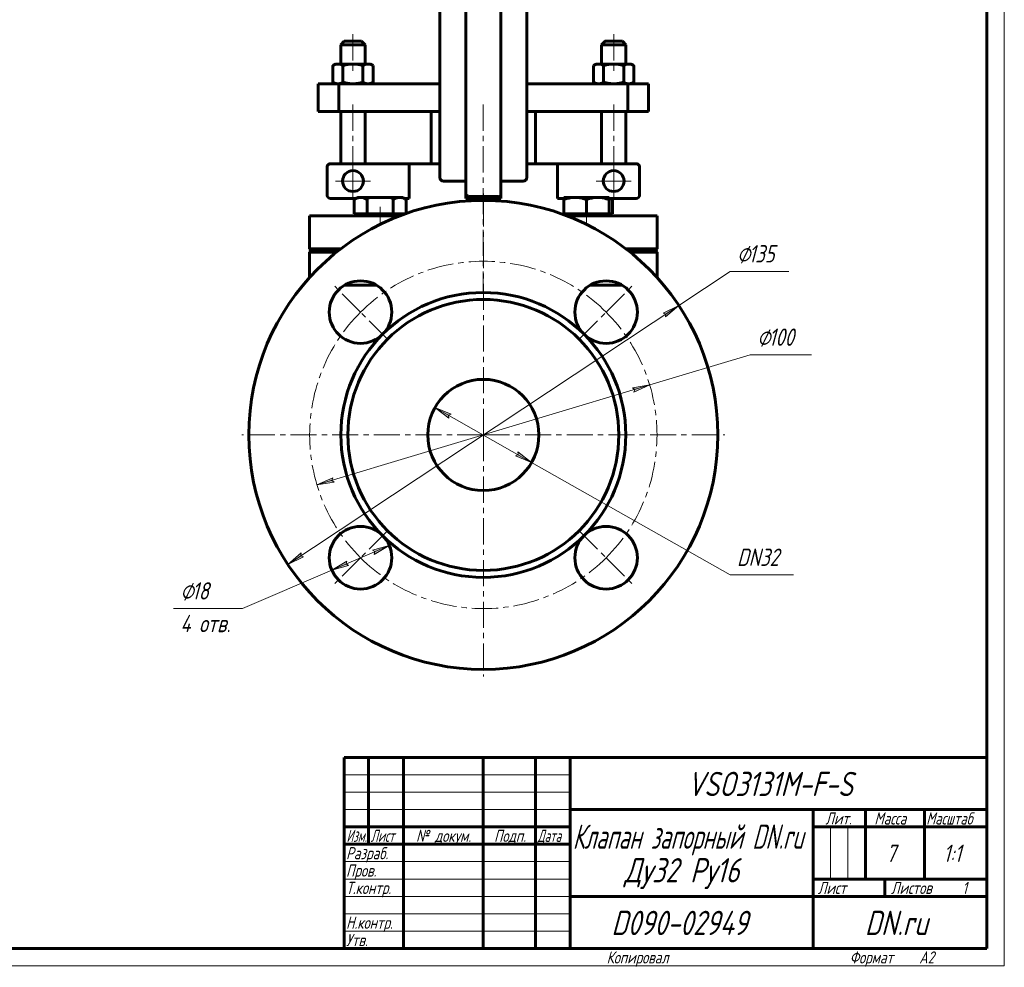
# Model space of a CAD drawing. Header units: millimetres. Extents: x 0 to 594, y 0 to 420.
# Tile 4 of 5: x 311 to 594, y 0 to 272. Entities that reach past the tile are written whole.
import ezdxf

# ---------------------------------------------------------------- set-up
doc = ezdxf.new("R2010")
doc.units = ezdxf.units.MM
for name, pattern in [('K5LT-1', [0]), ('K5LT_AXLED', [12, 7.5, -1.5, 1.5, -1.5]), ('K5LT_BASIC', [0]), ('K5LT_THIN', [0])]:
    doc.linetypes.add(name, pattern=pattern)
doc.layers.add('Системный слой', color=7, linetype='Continuous')
doc.layers.add('Системный слой (1)', color=7, linetype='Continuous', true_color=0x6c6c6c)
doc.styles.add('KDIMTEXTSTYLE', font='txt', dxfattribs={"width": 0.96, "oblique": 15, "height": 5})
doc.styles.add('KTEXTSTYLE', font='txt', dxfattribs={"width": 0.96, "height": 5})
doc.dimstyles.new('KDIMSTYLE (1.00)', dxfattribs={"dimtxt": 5, "dimasz": 1, "dimexe": 2, "dimexo": 0, "dimgap": 1, "dimtad": 1, "dimtxsty": 'KDIMTEXTSTYLE', "dimsah": 1, "dimcen": 0, "dimdle": 1, "dimadec": 0, "dimazin": 0, "dimtfac": 0.667, "dimtmove": 0, "dimatfit": 3, "dimfxl": 1, "dimtvp": 1, "dimtolj": 1, "dimtzin": 0, "dimarcsym": 0})

# ---------------------------------------------------------------- blocks, each defined once
blk = doc.blocks.new('U16')
at = {"layer": 'Системный слой (1)', "color": 143, "linetype": 'K5LT_BASIC', "lineweight": 60, "true_color": 0x33acca}
for p, q in [((406.49, 266.16), (403.99, 266.16)), ((408.99, 266.16), (406.49, 266.16))]:
    blk.add_line(p, q, dxfattribs=at)
blk = doc.blocks.new('U18')
at = {"layer": 'Системный слой (1)', "color": 143, "linetype": 'K5LT_BASIC', "lineweight": 60, "true_color": 0x33acca}
for p, q in [((465.37, 220.91), (467.22, 220.91)), ((480.22, 220.91), (488.02, 220.91))]:
    blk.add_line(p, q, dxfattribs=at)
blk = doc.blocks.new('U19')
at = {"layer": 'Системный слой (1)', "color": 143, "linetype": 'K5LT_BASIC', "lineweight": 60, "true_color": 0x33acca}
for p, q in [((400.02, 220.91), (407.3, 220.91)), ((421.34, 220.91), (422.67, 220.91))]:
    blk.add_line(p, q, dxfattribs=at)
blk = doc.blocks.new('U21')
at = {"layer": 'Системный слой (1)', "color": 143, "linetype": 'K5LT_BASIC', "lineweight": 60, "true_color": 0x33acca}
for p, q in [((481.54, 266.16), (479.04, 266.16)), ((484.04, 266.16), (481.54, 266.16))]:
    blk.add_line(p, q, dxfattribs=at)
blk = doc.blocks.new('U24')
at = {"layer": 'Системный слой (1)', "color": 143, "linetype": 'K5LT_BASIC', "lineweight": 60, "true_color": 0x33acca}
for p, q in [((480.85, 220.83), (480.67, 220.91)), ((481.04, 220.74), (480.85, 220.83)), ((481.22, 220.63), (481.04, 220.74))]:
    blk.add_line(p, q, dxfattribs=at)
blk = doc.blocks.new('U25')
at = {"layer": 'Системный слой (1)', "color": 143, "linetype": 'K5LT_BASIC', "lineweight": 60, "true_color": 0x33acca}
for p, q in [((394.52, 205.91), (402.32, 205.91)), ((485.72, 205.91), (493.52, 205.91))]:
    blk.add_line(p, q, dxfattribs=at)
blk = doc.blocks.new('U26')
at = {"layer": 'Системный слой (1)', "color": 143, "linetype": 'K5LT_BASIC', "lineweight": 60, "true_color": 0x33acca}
for p, q in [((394.02, 205.41), (401.69, 205.41)), ((486.34, 205.41), (494.02, 205.41))]:
    blk.add_line(p, q, dxfattribs=at)
blk = doc.blocks.new('U27')
at = {"layer": 'Системный слой (1)', "color": 143, "linetype": 'K5LT_BASIC', "lineweight": 60, "true_color": 0x33acca}
for p, q in [((394.02, 215.91), (419.99, 215.91)), ((468.04, 215.91), (494.02, 215.91))]:
    blk.add_line(p, q, dxfattribs=at)
blk = doc.blocks.new('U28')
at = {"layer": 'Системный слой (1)', "color": 143, "linetype": 'K5LT_BASIC', "lineweight": 60, "true_color": 0x33acca}
for p, q in [((394.02, 206.41), (402.96, 206.41)), ((485.07, 206.41), (494.02, 206.41))]:
    blk.add_line(p, q, dxfattribs=at)
blk = doc.blocks.new('U30')
at = {"layer": 'Системный слой (1)', "color": 143, "linetype": 'K5LT_BASIC', "lineweight": 60, "true_color": 0x33acca}
for p, q in [((404.04, 195.91), (413.28, 195.91)), ((474.75, 195.91), (483.99, 195.91))]:
    blk.add_line(p, q, dxfattribs=at)
blk = doc.blocks.new('U31')
at = {"layer": 'Системный слой (1)', "color": 30, "linetype": 'K5LT_AXLED', "lineweight": 18, "true_color": 0xff8000}
for q in [(406.49, 230.91), (401.49, 225.91), (411.49, 225.91), (406.49, 220.91)]:
    blk.add_line((406.49, 225.91), q, dxfattribs=at)
blk = doc.blocks.new('U32')
at = {"layer": 'Системный слой (1)', "color": 30, "linetype": 'K5LT_AXLED', "lineweight": 18, "true_color": 0xff8000}
for q in [(444.02, 222.33), (374.52, 152.83), (513.52, 152.83), (444.02, 83.33)]:
    blk.add_line((444.02, 152.83), q, dxfattribs=at)
blk = doc.blocks.new('U33')
at = {"layer": 'Системный слой (1)', "color": 30, "linetype": 'K5LT_AXLED', "lineweight": 18, "true_color": 0xff8000}
for q in [(481.54, 230.91), (476.54, 225.91), (486.54, 225.91), (481.54, 220.91)]:
    blk.add_line((481.54, 225.91), q, dxfattribs=at)
blk = doc.blocks.new('U34')
at = {"layer": 'Системный слой (1)', "color": 30, "linetype": 'K5LT_AXLED', "lineweight": 18, "true_color": 0xff8000}
for p, q in [((408.66, 188.19), (400.88, 195.97)), ((479.37, 188.19), (487.15, 195.97)), ((416.44, 180.41), (408.66, 188.19)), ((471.59, 180.41), (479.37, 188.19)), ((416.44, 125.26), (408.66, 117.48)), ((471.59, 125.26), (479.37, 117.48)), ((408.66, 117.48), (400.88, 109.7)), ((479.37, 117.48), (487.15, 109.7))]:
    blk.add_line(p, q, dxfattribs=at)
for start, end in [(45, 135), (135, 225), (315, 45), (225, 315)]:
    blk.add_arc((444.02, 152.83), 50, start, end, dxfattribs=at)
blk = doc.blocks.new('D2')
at = {"layer": 'Системный слой (1)'}
for points in [[(496.48, 186.8), (500.29, 190.11), (495.76, 187.9), (496.54, 187.63)], [(387.74, 115.56), (392.28, 117.77), (391.5, 118.04), (391.55, 118.87)]]:
    blk.add_hatch(color=7, dxfattribs=at).paths.add_polyline_path(points)
at = {"layer": 'Системный слой (1)', "color": 7, "linetype": 'K5LT_THIN', "lineweight": 18, "true_color": 0xffffff}
for p, q in [((500.29, 190.11), (515.05, 199.89)), ((387.74, 115.56), (500.29, 190.11)), ((495.76, 187.9), (500.29, 190.11)), ((500.29, 190.11), (496.48, 186.8)), ((496.54, 187.63), (495.76, 187.9)), ((496.48, 186.8), (496.54, 187.63)), ((387.74, 115.56), (391.55, 118.87)), ((392.28, 117.77), (387.74, 115.56)), ((391.55, 118.87), (391.5, 118.04)), ((391.5, 118.04), (392.28, 117.77))]:
    blk.add_line(p, q, dxfattribs=at)
blk.add_wipeout([(517.05, 200.89), (517.05, 208.27), (529.47, 208.27), (529.47, 200.89)]).dxf.layer = 'Системный слой (1)'
blk.add_line((515.05, 199.89), (531.99, 199.89), dxfattribs=at)
at = {"layer": 'Системный слой (1)', "color": 7, "char_height": 5, "attachment_point": 1, "style": 'KTEXTSTYLE'}
for s, insert in [('\\fArial|b0|c204|p34;\\H5.0;\\W1.000;\\Q15;\\fGOST Type AU|b0|i0|c204|p34;\\Q15;\\W0.960;⌀', (517.05, 207.48)), ('\\fArial|b0|c204|p34;\\H5.0;\\W1.000;\\Q15;\\fGOST Type AU|b0|i0|c204|p34;\\Q15;\\W0.960;135', (520.36, 207.48))]:
    blk.add_mtext(s, dxfattribs=dict(at, insert=insert))
blk = doc.blocks.new('KDIMARROW_01')
at = {"layer": 'Системный слой'}
blk.add_hatch(color=0, dxfattribs=at).paths.add_polyline_path([(0, 0), (-5, 0.66), (-4.5, 0), (-5, -0.66)])
at = {"layer": 'Системный слой', "color": 0, "linetype": 'K5LT_THIN', "lineweight": 18}
for p, q in [((-4.5, 0), (-5, 0.66)), ((-5, 0.66), (0, 0)), ((0, 0), (-5, -0.66)), ((-5, -0.66), (-4.5, 0))]:
    blk.add_line(p, q, dxfattribs=at)
at = {"layer": 'Системный слой (1)', "color": 0, "linetype": 'K5LT_THIN', "lineweight": 18}
blk.add_line((181.43, 152.83), (180.43, 152.83), dxfattribs=at)
blk = doc.blocks.new('D3')
at = {"layer": 'Системный слой (1)'}
for points in [[(487.31, 165.14), (491.91, 167.21), (486.93, 166.4), (487.6, 165.92)], [(401.11, 139.27), (400.44, 139.75), (400.73, 140.53), (396.13, 138.46)]]:
    blk.add_hatch(color=7, dxfattribs=at).paths.add_polyline_path(points)
at = {"layer": 'Системный слой (1)', "color": 7, "linetype": 'K5LT_THIN', "lineweight": 18, "true_color": 0xffffff}
for p, q in [((491.91, 167.21), (520.85, 175.9)), ((396.13, 138.46), (491.91, 167.21)), ((486.93, 166.4), (491.91, 167.21)), ((487.6, 165.92), (486.93, 166.4)), ((491.91, 167.21), (487.31, 165.14)), ((487.31, 165.14), (487.6, 165.92)), ((396.13, 138.46), (400.73, 140.53)), ((401.11, 139.27), (396.13, 138.46)), ((400.73, 140.53), (400.44, 139.75)), ((400.44, 139.75), (401.11, 139.27))]:
    blk.add_line(p, q, dxfattribs=at)
blk.add_wipeout([(522.85, 176.9), (522.85, 184.28), (535.9, 184.28), (535.9, 176.9)]).dxf.layer = 'Системный слой (1)'
blk.add_line((520.85, 175.9), (538.45, 175.9), dxfattribs=at)
at = {"layer": 'Системный слой (1)', "color": 7, "char_height": 5, "attachment_point": 1, "style": 'KTEXTSTYLE'}
for s, insert in [('\\fArial|b0|c204|p34;\\H5.0;\\W1.000;\\Q15;\\fGOST Type AU|b0|i0|c204|p34;\\Q15;\\W0.960;⌀', (522.85, 183.48)), ('\\fArial|b0|c204|p34;\\H5.0;\\W1.000;\\Q15;\\fGOST Type AU|b0|i0|c204|p34;\\Q15;\\W0.960;100', (526.16, 183.48))]:
    blk.add_mtext(s, dxfattribs=dict(at, insert=insert))
blk = doc.blocks.new('D4')
at = {"layer": 'Системный слой (1)'}
for points in [[(434.77, 158.84), (430.1, 160.73), (434.12, 157.69), (434.01, 158.51)], [(457.93, 144.94), (453.91, 147.98), (454.02, 147.16), (453.26, 146.83)]]:
    blk.add_hatch(color=7, dxfattribs=at).paths.add_polyline_path(points)
at = {"layer": 'Системный слой (1)', "color": 7, "linetype": 'K5LT_THIN', "lineweight": 18, "true_color": 0xffffff}
for p, q in [((430.1, 160.73), (434.77, 158.84)), ((434.12, 157.69), (430.1, 160.73)), ((430.1, 160.73), (457.93, 144.94)), ((434.77, 158.84), (434.01, 158.51)), ((434.01, 158.51), (434.12, 157.69)), ((454.02, 147.16), (453.91, 147.98)), ((453.91, 147.98), (457.93, 144.94)), ((453.26, 146.83), (454.02, 147.16)), ((457.93, 144.94), (453.26, 146.83)), ((457.93, 144.94), (515.05, 112.53))]:
    blk.add_line(p, q, dxfattribs=at)
blk.add_wipeout([(517.05, 113.53), (517.05, 120.91), (530.74, 120.91), (530.74, 113.53)]).dxf.layer = 'Системный слой (1)'
blk.add_line((515.05, 112.53), (533.31, 112.53), dxfattribs=at)
at = {"layer": 'Системный слой (1)', "color": 7, "insert": (517.05, 120.12), "char_height": 5, "attachment_point": 1, "style": 'KTEXTSTYLE'}
blk.add_mtext('\\fArial|b0|c204|p34;\\H5.0;\\W1.000;\\Q15;\\fGOST Type AU|b0|i0|c204|p34;\\Q15;\\W0.960;DN32', dxfattribs=at)
blk = doc.blocks.new('D5')
at = {"layer": 'Системный слой (1)'}
for points in [[(412.6, 118.46), (416.93, 121.04), (412.07, 119.67), (412.79, 119.26)], [(405.25, 115.29), (404.53, 115.7), (404.73, 116.5), (400.39, 113.92)]]:
    blk.add_hatch(color=7, dxfattribs=at).paths.add_polyline_path(points)
at = {"layer": 'Системный слой (1)', "color": 7, "linetype": 'K5LT_THIN', "lineweight": 18, "true_color": 0xffffff}
for p, q in [((416.93, 121.04), (400.39, 113.92)), ((412.07, 119.67), (416.93, 121.04)), ((412.79, 119.26), (412.07, 119.67)), ((416.93, 121.04), (412.6, 118.46)), ((412.6, 118.46), (412.79, 119.26)), ((400.39, 113.92), (404.73, 116.5)), ((404.73, 116.5), (404.53, 115.7)), ((400.39, 113.92), (374.68, 102.85)), ((405.25, 115.29), (400.39, 113.92)), ((404.53, 115.7), (405.25, 115.29))]:
    blk.add_line(p, q, dxfattribs=at)
blk.add_wipeout([(356.8, 94.47), (356.8, 111.23), (372.04, 111.23), (372.04, 94.47)]).dxf.layer = 'Системный слой (1)'
blk.add_line((374.68, 102.85), (354.8, 102.85), dxfattribs=at)
at = {"layer": 'Системный слой (1)', "color": 7, "char_height": 5, "attachment_point": 1, "style": 'KTEXTSTYLE'}
for s, insert in [('\\fArial|b0|c204|p34;\\H5.0;\\W1.000;\\Q15;\\fGOST Type AU|b0|i0|c204|p34;\\Q15;\\W0.960;⌀', (356.8, 110.44)), ('\\fArial|b0|c204|p34;\\H5.0;\\W1.000;\\Q15;\\fGOST Type AU|b0|i0|c204|p34;\\Q15;\\W0.960;18', (360.11, 110.44)), ('\\fArial|b0|c204|p34;\\H5.0;\\W1.000;\\Q15;\\fGOST Type AU|b0|i0|c204|p34;\\Q15;\\W0.960;4 отв.', (356.8, 101.05))]:
    blk.add_mtext(s, dxfattribs=dict(at, insert=insert))
blk = doc.blocks.new('U35')
at = {"color": 7, "linetype": 'K5LT_THIN', "lineweight": 18, "true_color": 0xffffff}
for p, q in [((594, 420), (594, 0)), ((404, 55), (469, 55)), ((404, 50), (469, 50)), ((404, 45), (469, 45)), ((543.96, 25), (543.96, 40)), ((548.98, 25), (548.98, 40)), ((404, 30), (469, 30)), ((404, 25), (469, 25)), ((404, 20), (469, 20)), ((404, 15), (469, 15)), ((404, 10), (469, 10)), ((594, 0), (0, 0))]:
    blk.add_line(p, q, dxfattribs=at)
at = {"color": 143, "linetype": 'K5LT_BASIC', "lineweight": 60, "true_color": 0x33acca}
for p, q in [((589, 415), (589, 5)), ((404, 60), (589, 60)), ((404, 5), (404, 60)), ((411, 35), (411, 60)), ((421, 5), (421, 60)), ((444, 5), (444, 60)), ((459, 5), (459, 60)), ((469, 5), (469, 60)), ((469, 45), (589, 45)), ((539, 5), (539, 45)), ((554, 25), (554, 45)), ((571, 25), (571, 45)), ((404, 40), (469, 40)), ((539, 40), (554, 40)), ((554, 40), (589, 40)), ((404, 35), (469, 35)), ((539, 25), (589, 25)), ((559.57, 20), (559.57, 25)), ((469, 20), (539, 20)), ((539, 20), (589, 20)), ((589, 5), (20, 5))]:
    blk.add_line(p, q, dxfattribs=at)
at = {"color": 7, "attachment_point": 1, "style": 'KTEXTSTYLE'}
for s, insert, char_height in [('\\fArial|b0|c204|p34;\\H5.0;\\W1.000;\\Q15;\\fGOST Type AU|b0|i0|c204|p34;\\Q15;\\W0.960;\\H7.00;VSO3131M-F-S', (502.72, 55.86), 7), ('\\fArial|b0|c204|p34;\\H5.0;\\W1.000;\\Q15;\\fGOST Type AU|b0|i0|c204|p34;\\Q15;\\W0.960;\\H3.50;Лит.', (542.47, 44.18), 3.5), ('\\fArial|b0|c204|p34;\\H5.0;\\W1.000;\\Q15;\\fGOST Type AU|b0|i0|c204|p34;\\Q15;\\W0.960;\\H3.50;Масса', (556.58, 44.18), 3.5), ('\\fArial|b0|c204|p34;\\H5.0;\\W1.000;\\Q15;\\fGOST Type AU|b0|i0|c204|p34;\\Q15;\\W0.926;\\H3.50;Масштаб', (571.52, 44.18), 3.5), ('\\fArial|b0|c204|p34;\\H5.0;\\W1.000;\\Q15;\\fGOST Type AU|b0|i0|c204|p34;\\Q15;\\W0.777;\\H7.00;Клапан запорный DN.ru ', (469.75, 40.69), 7), ('\\fArial|b0|c204|p34;\\H5.0;\\W1.000;\\Q15;\\fGOST Type AU|b0|i0|c204|p34;\\Q15;\\W0.786;\\H3.50;Изм.', (404.62, 39.18), 3.5), ('\\fArial|b0|c204|p34;\\H5.0;\\W1.000;\\Q15;\\fGOST Type AU|b0|i0|c204|p34;\\Q15;\\W0.800;\\H3.50;Лист', (411.61, 39.18), 3.5), ('\\fArial|b0|c204|p34;\\H5.0;\\W1.000;\\Q15;\\fGOST Type AU|b0|i0|c204|p34;\\Q15;\\W0.960;\\H3.50;№ докум.', (424.63, 39.18), 3.5), ('\\fArial|b0|c204|p34;\\H5.0;\\W1.000;\\Q15;\\fGOST Type AU|b0|i0|c204|p34;\\Q15;\\W0.960;\\H3.50;Подп.', (447.1, 39.18), 3.5), ('\\fArial|b0|c204|p34;\\H5.0;\\W1.000;\\Q15;\\fGOST Type AU|b0|i0|c204|p34;\\Q15;\\W0.800;\\H3.50;Дата', (459.61, 39.18), 3.5), ('\\fArial|b0|c204|p34;\\H5.0;\\W1.000;\\Q15;\\fGOST Type AU|b0|i0|c204|p34;\\Q15;\\W0.960;\\H3.50;Разраб.', (404.5, 34.18), 3.5), ('\\fArial|b0|c204|p34;\\H5.0;\\W1.000;\\Q15;\\fGOST Type AU|b0|i0|c204|p34;\\Q15;\\W0.960;7', (560, 34.9), 5), ('\\fArial|b0|c204|p34;\\H5.0;\\W1.000;\\Q15;\\fGOST Type AU|b0|i0|c204|p34;\\Q15;\\W0.960;{\\c16737820;1:1}', (576.44, 34.9), 5), ('\\fArial|b0|c204|p34;\\H5.0;\\W1.000;\\Q15;\\fGOST Type AU|b0|i0|c204|p34;\\Q15;\\W0.960;\\H3.50;Пров.', (404.5, 29.18), 3.5), ('\\fArial|b0|c204|p34;\\H5.0;\\W1.000;\\Q15;\\fGOST Type AU|b0|i0|c204|p34;\\Q15;\\W0.960;\\H7.00;Ду32 Ру16', (484.58, 31.02), 7), ('\\fArial|b0|c204|p34;\\H5.0;\\W1.000;\\Q15;\\fGOST Type AU|b0|i0|c204|p34;\\Q15;\\W0.960;\\H3.50;Т.контр.', (404.5, 24.18), 3.5), ('\\fArial|b0|c204|p34;\\H5.0;\\W1.000;\\Q15;\\fGOST Type AU|b0|i0|c204|p34;\\Q15;\\W0.960;\\H3.50;Лист', (540.32, 24.18), 3.5), ('\\fArial|b0|c204|p34;\\H5.0;\\W1.000;\\Q15;\\fGOST Type AU|b0|i0|c204|p34;\\Q15;\\W0.960;\\H3.50;Листов', (561.36, 24.18), 3.5), ('\\fArial|b0|c204|p34;\\H5.0;\\W1.000;\\Q15;\\fGOST Type AU|b0|i0|c204|p34;\\Q15;\\W0.960;\\H3.50;1', (581.91, 24.18), 3.5), ('\\fArial|b0|c204|p34;\\H5.0;\\W1.000;\\Q15;\\fGOST Type AU|b0|i0|c204|p34;\\Q15;\\W0.960;\\H3.50;Н.контр.', (404.5, 14.18), 3.5), ('\\fArial|b0|c204|p34;\\H5.0;\\W1.000;\\Q15;\\fGOST Type AU|b0|i0|c204|p34;\\Q15;\\W0.960;\\H7.00;D090-02949', (480.87, 15.86), 7), ('\\fArial|b0|c204|p34;\\H5.0;\\W1.000;\\Q15;\\fGOST Type AU|b0|i0|c204|p34;\\Q15;\\W0.960;\\H7.00;DN.ru', (553.84, 15.86), 7), ('\\fArial|b0|c204|p34;\\H5.0;\\W1.000;\\Q15;\\fGOST Type AU|b0|i0|c204|p34;\\Q15;\\W0.960;\\H3.50;Утв.', (404.5, 9.18), 3.5), ('\\fArial|b0|c204|p34;\\H5.0;\\W1.000;\\Q15;\\fGOST Type AU|b0|i0|c204|p34;\\Q15;\\W0.960;\\H3.50;Копировал', (479.5, 4.18), 3.5), ('\\fArial|b0|c204|p34;\\H5.0;\\W1.000;\\Q15;\\fGOST Type AU|b0|i0|c204|p34;\\Q15;\\W0.960;\\H3.50;Формат', (549.5, 4.18), 3.5), ('\\fArial|b0|c204|p34;\\H5.0;\\W1.000;\\Q15;\\fGOST Type AU|b0|i0|c204|p34;\\Q15;\\W0.960;\\H3.50;A2', (569.5, 4.18), 3.5)]:
    blk.add_mtext(s, dxfattribs=dict(at, insert=insert, char_height=char_height))

msp = doc.modelspace()

# ---------------------------------------------------------------- linework, layer by layer
at = {"layer": 'Системный слой (1)', "color": 143, "linetype": 'K5LT_BASIC', "lineweight": 60, "true_color": 0x33acca}
for p, q in [((439.017, 313.568), (439.017, 227.493)), ((449.017, 314.006), (449.017, 226.999)), ((431.517, 310.941), (431.517, 230.457)), ((456.517, 230.457), (456.517, 310.941)), ((403.989, 266.164), (402.989, 265.164)), ((402.989, 265.164), (406.489, 265.164)), ((402.989, 259.614), (402.989, 265.164)), ((406.489, 265.164), (409.989, 265.164)), ((408.989, 266.164), (409.989, 265.164)), ((409.989, 259.614), (409.989, 265.164)), ((479.045, 266.164), (478.045, 265.164)), ((478.045, 259.614), (478.045, 265.164)), ((478.045, 265.164), (481.545, 265.164)), ((481.545, 265.164), (485.045, 265.164)), ((484.045, 266.164), (485.045, 265.164)), ((485.045, 259.614), (485.045, 265.164)), ((401.489, 259.614), (400.715, 259.168)), ((400.715, 259.168), (400.715, 254.361)), ((401.489, 259.614), (402.158, 259.614)), ((402.158, 259.614), (406.489, 259.614)), ((403.602, 259.168), (403.602, 254.361)), ((406.489, 259.614), (410.819, 259.614)), ((409.375, 259.168), (409.375, 254.361)), ((410.819, 259.614), (411.489, 259.614)), ((411.489, 259.614), (412.262, 259.168)), ((412.262, 259.168), (412.262, 254.361)), ((476.545, 259.614), (475.771, 259.168)), ((475.771, 259.168), (475.771, 254.361)), ((476.545, 259.614), (477.214, 259.614)), ((477.214, 259.614), (481.545, 259.614)), ((478.658, 259.168), (478.658, 254.361)), ((481.545, 259.614), (485.875, 259.614)), ((484.431, 259.168), (484.431, 254.361)), ((485.875, 259.614), (486.545, 259.614)), ((486.545, 259.614), (487.318, 259.168)), ((487.318, 259.168), (487.318, 254.361)), ((396.489, 253.914), (402.442, 253.914)), ((396.489, 245.914), (396.489, 253.914)), ((401.489, 253.914), (400.715, 254.361)), ((402.442, 253.914), (431.517, 253.914)), ((402.442, 245.914), (402.442, 253.914)), ((411.489, 253.914), (412.262, 254.361)), ((456.517, 253.914), (485.591, 253.914)), ((476.545, 253.914), (475.771, 254.361)), ((485.591, 253.914), (491.545, 253.914)), ((485.591, 245.914), (485.591, 253.914)), ((486.545, 253.914), (487.318, 254.361)), ((491.545, 245.914), (491.545, 253.914)), ((396.489, 245.914), (402.442, 245.914)), ((402.442, 245.914), (431.517, 245.914)), ((402.989, 230.914), (402.989, 245.914)), ((409.989, 230.914), (409.989, 245.914)), ((429.017, 230.914), (429.017, 245.914)), ((456.517, 245.914), (485.591, 245.914)), ((459.017, 230.914), (459.017, 245.914)), ((478.045, 230.914), (478.045, 245.914)), ((485.045, 230.914), (485.045, 245.914)), ((485.591, 245.914), (491.545, 245.914)), ((399.017, 229.914), (399.017, 221.914)), ((422.668, 230.914), (400.017, 230.914)), ((422.668, 230.914), (431.517, 230.914)), ((422.668, 230.914), (422.668, 220.914)), ((431.517, 230.457), (431.517, 226.914)), ((456.517, 230.914), (465.365, 230.914)), ((456.517, 226.914), (456.517, 230.457)), ((488.017, 230.914), (465.365, 230.914)), ((465.365, 220.914), (465.365, 230.914)), ((489.017, 221.914), (489.017, 229.914)), ((439.017, 227.493), (439.017, 222.125)), ((449.017, 226.999), (449.017, 221.031)), ((432.517, 225.914), (439.017, 225.914)), ((449.017, 225.914), (455.517, 225.914)), ((406.813, 220.634), (407.818, 221.214)), ((408.689, 221.214), (407.818, 221.214)), ((414.318, 221.214), (408.689, 221.214)), ((419.947, 221.214), (414.318, 221.214)), ((420.818, 221.214), (419.947, 221.214)), ((421.824, 220.634), (420.818, 221.214)), ((439.017, 222.125), (439.017, 220.914)), ((448.017, 221.504), (440.017, 221.504)), ((467.215, 220.634), (467.215, 221.214)), ((470.465, 221.214), (467.215, 221.214)), ((476.965, 221.214), (470.465, 221.214)), ((480.215, 221.214), (476.965, 221.214)), ((480.215, 221.214), (480.215, 220.634)), ((406.813, 216.514), (406.813, 220.634)), ((410.565, 216.514), (410.565, 220.634)), ((418.071, 216.514), (418.071, 220.634)), ((421.824, 216.582), (421.824, 220.634)), ((439.017, 220.914), (440.017, 220.914)), ((448.017, 220.914), (440.017, 220.914)), ((449.017, 220.914), (448.017, 220.914)), ((449.017, 220.914), (449.017, 221.031)), ((467.215, 216.514), (467.215, 220.634)), ((473.715, 216.514), (473.715, 220.634)), ((480.215, 216.514), (480.215, 220.634)), ((481.221, 220.634), (480.735, 220.914)), ((481.221, 216.514), (481.221, 220.634)), ((394.017, 206.414), (394.017, 215.914)), ((408.689, 216.514), (406.813, 216.514)), ((407.818, 215.914), (407.818, 216.514)), ((410.565, 216.514), (408.689, 216.514)), ((414.318, 216.514), (410.565, 216.514)), ((418.071, 216.514), (414.318, 216.514)), ((419.947, 216.514), (418.071, 216.514)), ((421.629, 216.514), (419.947, 216.514)), ((420.818, 216.223), (420.818, 216.514)), ((467.215, 216.223), (467.215, 216.514)), ((470.465, 216.514), (467.215, 216.514)), ((473.715, 216.514), (470.465, 216.514)), ((476.965, 216.514), (473.715, 216.514)), ((480.215, 216.514), (476.965, 216.514)), ((480.215, 215.914), (480.215, 216.514)), ((481.221, 216.514), (480.215, 216.514)), ((494.017, 206.414), (494.017, 215.914)), ((394.517, 205.914), (394.017, 206.414)), ((394.017, 205.414), (394.517, 205.914)), ((394.017, 198.181), (394.017, 205.414)), ((493.517, 205.914), (494.017, 206.414)), ((494.017, 205.414), (493.517, 205.914)), ((494.017, 198.181), (494.017, 205.414))]:
    msp.add_line(p, q, dxfattribs=at)
at = {"layer": 'Системный слой (1)', "color": 30, "linetype": 'K5LT_AXLED', "lineweight": 18, "true_color": 0xff8000}
for p, q in [((406.489, 268.164), (406.489, 257.614)), ((481.545, 268.164), (481.545, 257.614)), ((406.489, 247.914), (406.489, 220.914)), ((444.017, 247.914), (444.017, 193.914)), ((481.545, 247.914), (481.545, 220.914)), ((414.318, 213.914), (414.318, 218.514)), ((473.715, 213.914), (473.715, 218.514))]:
    msp.add_line(p, q, dxfattribs=at)
at = {"layer": 'Системный слой (1)', "color": 143, "linetype": 'K5LT_BASIC', "lineweight": 60, "true_color": 0x33acca}
for centre, radius in [((406.489, 225.914), 3), ((481.545, 225.914), 3), ((444.017, 152.835), 67.5), ((408.661, 188.19), 9), ((479.372, 188.19), 9), ((444.017, 152.835), 41), ((444.017, 152.835), 39), ((444.017, 152.835), 16), ((408.661, 117.48), 9), ((479.372, 117.48), 9)]:
    msp.add_circle(centre, radius, dxfattribs=at)
for centre, start, end in [((400.017, 229.914), 90, 180), ((488.017, 229.914), 0, 90), ((432.517, 226.914), 180, 270), ((455.517, 226.914), 270, 0), ((400.017, 221.914), 180, 270), ((488.017, 221.914), 270, 0)]:
    msp.add_arc(centre, 1, start, end, dxfattribs=at)
for points in [[(402.158, 259.614), (401.489, 259.614), (400.715, 259.168)], [(403.602, 259.168), (402.828, 259.614), (402.158, 259.614)], [(406.489, 259.614), (405.149, 259.614), (403.602, 259.168)], [(409.375, 259.168), (407.828, 259.614), (406.489, 259.614)], [(410.819, 259.614), (410.149, 259.614), (409.375, 259.168)], [(412.262, 259.168), (411.489, 259.614), (410.819, 259.614)], [(477.214, 259.614), (476.545, 259.614), (475.771, 259.168)], [(478.658, 259.168), (477.884, 259.614), (477.214, 259.614)], [(481.545, 259.614), (480.205, 259.614), (478.658, 259.168)], [(484.431, 259.168), (482.884, 259.614), (481.545, 259.614)], [(485.875, 259.614), (485.205, 259.614), (484.431, 259.168)], [(487.318, 259.168), (486.545, 259.614), (485.875, 259.614)], [(400.715, 254.361), (401.489, 253.914), (402.158, 253.914)], [(402.158, 253.914), (402.828, 253.914), (403.602, 254.361)], [(403.602, 254.361), (405.149, 253.914), (406.489, 253.914)], [(406.489, 253.914), (407.828, 253.914), (409.375, 254.361)], [(409.375, 254.361), (410.149, 253.914), (410.819, 253.914)], [(410.819, 253.914), (411.489, 253.914), (412.262, 254.361)], [(475.771, 254.361), (476.545, 253.914), (477.214, 253.914)], [(477.214, 253.914), (477.884, 253.914), (478.658, 254.361)], [(478.658, 254.361), (480.205, 253.914), (481.545, 253.914)], [(481.545, 253.914), (482.884, 253.914), (484.431, 254.361)], [(484.431, 254.361), (485.205, 253.914), (485.875, 253.914)], [(485.875, 253.914), (486.545, 253.914), (487.318, 254.361)]]:
    msp.add_rational_spline(points, [1, 1.0379548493, 1], degree=2, dxfattribs=at)
for points, knots in [([(408.689, 221.214), (408.574, 221.214), (408.352, 221.201), (408.013, 221.14), (407.719, 221.055), (407.314, 220.902), (407.027, 220.757), (406.813, 220.634)], [0, 0, 0, 0, 1.4474022, 2.7997206, 4.2800738, 5.188369, 8, 8, 8, 8]), ([(410.565, 220.634), (410.432, 220.711), (410.216, 220.826), (409.911, 220.961), (409.673, 221.049), (409.428, 221.122), (409.165, 221.179), (408.912, 221.209), (408.749, 221.214), (408.689, 221.214)], [0, 0, 0, 0, 2.192924, 3.5182583, 4.9042648, 6.009799, 7.4227334, 9.0585836, 10, 10, 10, 10]), ([(419.947, 221.214), (419.832, 221.214), (419.61, 221.201), (419.272, 221.14), (418.978, 221.055), (418.572, 220.902), (418.285, 220.757), (418.071, 220.634)], [0, 0, 0, 0, 1.4474022, 2.7997206, 4.2800738, 5.188369, 8, 8, 8, 8]), ([(421.824, 220.634), (421.69, 220.711), (421.474, 220.826), (421.17, 220.961), (420.931, 221.049), (420.686, 221.122), (420.424, 221.179), (420.171, 221.209), (420.007, 221.214), (419.947, 221.214)], [0, 0, 0, 0, 2.192924, 3.5182583, 4.9042648, 6.009799, 7.4227334, 9.0585836, 10, 10, 10, 10]), ([(439.017, 222.125), (439.017, 222.124), (439.017, 222.123), (439.017, 222.069), (439.028, 222.015), (439.071, 221.912), (439.103, 221.863), (439.206, 221.75), (439.287, 221.689), (439.477, 221.595), (439.578, 221.561), (439.794, 221.515), (439.904, 221.504), (440.017, 221.504)], [-0.34381852, -0.34381852, -0.34381852, -0.34381852, -0.34328837, -0.34328837, -0.31329568, -0.31329568, -0.28391239, -0.28391239, -0.24183209, -0.24183209, -0.20551155, -0.20551155, -0.17164419, -0.17164419, -0.17164419, -0.17164419]), ([(448.017, 221.504), (448.142, 221.504), (448.274, 221.491), (448.515, 221.44), (448.624, 221.403), (448.804, 221.317), (448.885, 221.262), (448.991, 221.146), (449.017, 221.085), (449.017, 221.031)], [0, 0, 0, 0, 0.03760534, 0.03760534, 0.07521067, 0.07521067, 0.11690117, 0.11690117, 0.15859168, 0.15859168, 0.15859168, 0.15859168]), ([(470.465, 221.214), (470.266, 221.214), (469.881, 221.201), (469.295, 221.14), (468.786, 221.055), (468.278, 220.944), (467.779, 220.814), (467.406, 220.697), (467.215, 220.634)], [0, 0, 0, 0, 1.6283275, 3.1496857, 4.815083, 5.8369152, 7.3769881, 9, 9, 9, 9]), ([(473.715, 220.634), (473.483, 220.711), (473.109, 220.826), (472.583, 220.961), (472.17, 221.049), (471.745, 221.122), (471.29, 221.179), (470.852, 221.209), (470.569, 221.214), (470.465, 221.214)], [0, 0, 0, 0, 2.192924, 3.5182583, 4.9042648, 6.009799, 7.4227334, 9.0585836, 10, 10, 10, 10]), ([(476.965, 221.214), (476.766, 221.214), (476.381, 221.201), (475.795, 221.14), (475.286, 221.055), (474.778, 220.944), (474.279, 220.814), (473.906, 220.697), (473.715, 220.634)], [0, 0, 0, 0, 1.6283275, 3.1496857, 4.815083, 5.8369152, 7.3769881, 9, 9, 9, 9]), ([(480.215, 220.634), (479.983, 220.711), (479.609, 220.826), (479.083, 220.961), (478.67, 221.049), (478.245, 221.122), (477.79, 221.179), (477.352, 221.209), (477.069, 221.214), (476.965, 221.214)], [0, 0, 0, 0, 2.192924, 3.5182583, 4.9042648, 6.009799, 7.4227334, 9.0585836, 10, 10, 10, 10])]:
    msp.add_open_spline(points, degree=3, knots=knots, dxfattribs=at)
at = {"layer": 'Системный слой (1)', "color": 7, "linetype": 'K5LT-1'}
for points, knots in [([(414.318, 221.214), (414.213, 221.214), (414.004, 221.211), (413.688, 221.198), (413.374, 221.176), (412.982, 221.138), (412.512, 221.076), (411.885, 220.965), (411.235, 220.819), (410.77, 220.693), (410.565, 220.634)], [0, 0, 0, 0, 1.8184641, 3.6369281, 5.4553922, 7.2738563, 10.4656914, 13.6575265, 18.3042162, 22, 22, 22, 22]), ([(418.071, 220.634), (417.991, 220.657), (417.784, 220.715), (417.384, 220.82), (416.827, 220.949), (416.244, 221.058), (415.7, 221.133), (415.317, 221.172), (415.01, 221.194), (414.779, 221.206), (414.549, 221.213), (414.395, 221.214), (414.318, 221.214)], [0, 0, 0, 0, 1.432862, 3.7254411, 7.1643098, 11.3382807, 14.0037105, 16.6691403, 18.0018553, 19.3345702, 20.6672851, 22, 22, 22, 22])]:
    msp.add_open_spline(points, degree=3, knots=knots, dxfattribs=at)

# ---------------------------------------------------------------- block references
at = {"layer": 'Системный слой (1)'}
for name in ['U16', 'U21', 'U31', 'U33', 'U32', 'U19', 'U18', 'U24', 'U27', 'U28', 'U26', 'U25', 'U34', 'U30']:
    msp.add_blockref(name, (0, 0), dxfattribs=at)

# ---------------------------------------------------------------- next in the draw order: dimensions: what is measured, and where the dimension line sits
at = {"layer": 'Системный слой (1)', "color": 7}
dim = msp.add_diameter_dim_2p(p1=(387.744, 115.558), p2=(500.29, 190.112), dimstyle='KDIMSTYLE (1.00)', override={"dimtih": 1, "dimtoh": 1, "dimpost": '\\fGOST Type AU|b0|c204|p34;\\H5.0;\\W0.960;\\Q15;<>', "dimblk1": 'KDIMARROW_01', "dimblk2": 'KDIMARROW_01', "dimclrt": 7, "dimtol": 1, "dimtp": 0, "dimtm": 0, "dimtdec": 5, "dimtmove": 1, "dimatfit": 2, "dimtolj": 1}, dxfattribs=at)
dim.commit()
dim.dimension.update_dxf_attribs({"geometry": 'D2', "text_midpoint": (517.053, 199.892), "dimtype": 163})

# ---------------------------------------------------------------- next in the draw order: dimensions: what is measured, and where the dimension line sits
dim = msp.add_diameter_dim_2p(p1=(396.127, 138.461), p2=(491.906, 167.209), dimstyle='KDIMSTYLE (1.00)', override={"dimtih": 1, "dimtoh": 1, "dimpost": '\\fGOST Type AU|b0|c204|p34;\\H5.0;\\W0.960;\\Q15;<>', "dimblk1": 'KDIMARROW_01', "dimblk2": 'KDIMARROW_01', "dimclrt": 7, "dimtol": 1, "dimtp": 0, "dimtm": 0, "dimtdec": 5, "dimtmove": 1, "dimatfit": 2, "dimtolj": 1}, dxfattribs=at)
dim.commit()
dim.dimension.update_dxf_attribs({"geometry": 'D3', "text_midpoint": (522.852, 175.897), "dimtype": 163})
dim = msp.add_diameter_dim_2p(p1=(416.928, 121.039), p2=(400.395, 113.92), dimstyle='KDIMSTYLE (1.00)', override={"dimtih": 1, "dimtoh": 1, "dimpost": '\\fGOST Type AU|b0|c204|p34;\\H5.0;\\W0.960;\\Q15;<>\\X\\fGOST Type AU|b0|c204|p34;\\H5.0;\\W0.960;\\Q15;\\fGOST Type AU|b0|i0|c204|p34;\\Q15;4 отв.', "dimblk1": 'KDIMARROW_01', "dimblk2": 'KDIMARROW_01', "dimclrt": 7, "dimtol": 1, "dimtp": 0, "dimtm": 0, "dimtdec": 5, "dimtmove": 1, "dimatfit": 2, "dimtolj": 1}, dxfattribs=at)
dim.commit()
dim.dimension.update_dxf_attribs({"geometry": 'D5', "text_midpoint": (372.68, 102.848)})

# ---------------------------------------------------------------- next in the draw order: dimensions: what is measured, and where the dimension line sits
dim = msp.add_diameter_dim_2p(p1=(430.101, 160.731), p2=(457.933, 144.939), dimstyle='KDIMSTYLE (1.00)', override={"dimtih": 1, "dimtoh": 1, "dimpost": '\\fGOST Type AU|b0|c204|p34;\\H5.0;\\W0.960;\\Q15;<>', "dimblk1": 'KDIMARROW_01', "dimblk2": 'KDIMARROW_01', "dimclrt": 7, "dimtol": 1, "dimtp": 0, "dimtm": 0, "dimtdec": 5, "dimtmove": 1, "dimatfit": 2, "dimtolj": 1}, dxfattribs=at)
dim.commit()
dim.dimension.update_dxf_attribs({"geometry": 'D4', "text_midpoint": (517.053, 112.53), "dimtype": 163})

# ---------------------------------------------------------------- next in the draw order: block references
msp.add_blockref('U35', (0, 0))

doc.saveas('drawing.dxf')
